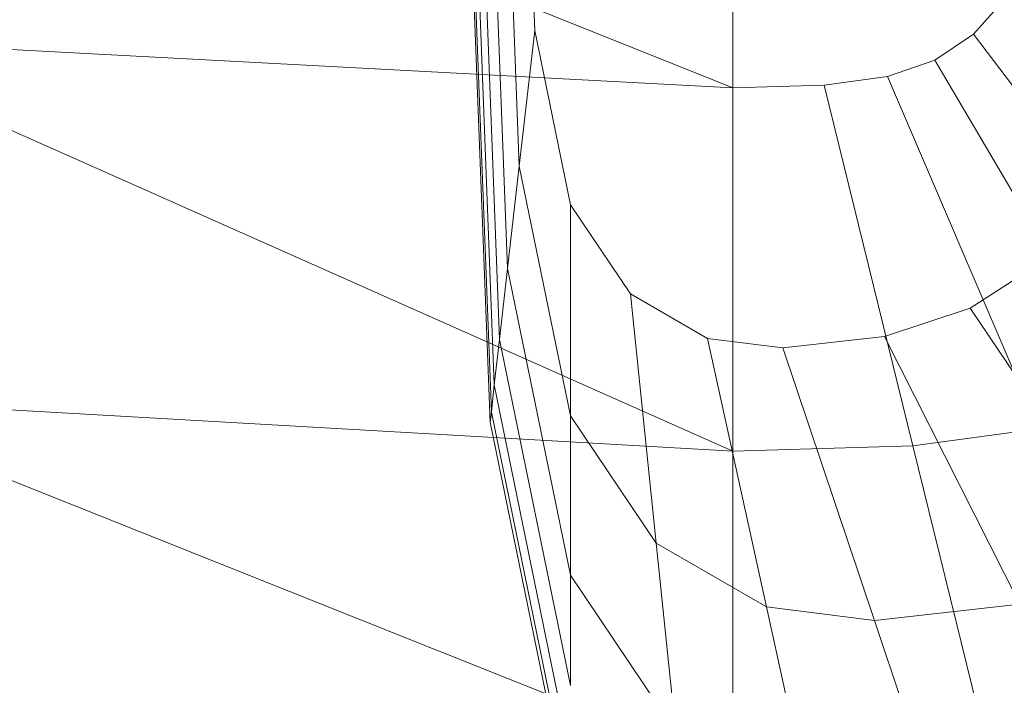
# Model space of a CAD drawing. Header units: metres. Extents: x 397.7 to 427.5, y 12.7 to 28.4.
# Tile 28 of 89: x 404.4922 to 404.6011, y 26.4295 to 26.5032. Entities that reach past the tile are written whole.
import ezdxf

# ---------------------------------------------------------------- set-up
doc = ezdxf.new("R2010")
doc.units = ezdxf.units.M
doc.layers.add('02_MOBILIARIO', color=7, linetype='Continuous', lineweight=18)
doc.layers.add('A-DETL-____-MBND', color=7, linetype='Continuous', lineweight=18)

# ---------------------------------------------------------------- blocks, each defined once
blk = doc.blocks.new('Family - Rentamans P4-153903-07_ENLLUMENAT_P4')
at = {"layer": 'A-DETL-____-MBND', "color": 253, "true_color": 0xaaaaaa}
for p, q in [((0, 0.18276), (0.10273, 0.14157)), ((0.07584, 0.10456), (0.07287, 0.18276)), ((0.07598, 0.10571), (0.07304, 0.18276)), ((0.07689, 0.11374), (0.07426, 0.18276)), ((0.07778, 0.12158), (0.07545, 0.18276)), ((0.07907, 0.13292), (0.07717, 0.18276)), ((0.08078, 0.14793), (0.07945, 0.18276)), ((0.10273, 0.18276), (0.10273, 0.14157)), ((0.07631, 0.10869), (0.074, 0.1695)), ((0.13282, 0.15143), (0.12937, 0.14751)), ((0.08078, 0.14793), (0.07907, 0.13292)), ((0.08473, 0.12861), (0.08078, 0.14793)), ((0.12937, 0.14751), (0.12509, 0.14464)), ((0.15537, 0.1131), (0.12937, 0.14751)), ((0.10273, 0.14157), (0, 0.14702)), ((0, 0.14702), (0.10273, 0.10137)), ((0.12509, 0.14464), (0.11983, 0.14281)), ((0.14692, 0.10743), (0.12509, 0.14464)), ((0.11983, 0.14281), (0.11281, 0.14187)), ((0.11983, 0.14281), (0.13653, 0.10383)), ((0.10273, 0.14157), (0.11281, 0.14187)), ((0.11281, 0.14187), (0.12264, 0.10196)), ((0.10273, 0.14157), (0.10273, 0.10137)), ((0.07907, 0.13292), (0.07778, 0.12158)), ((0.08473, 0.10527), (0.07907, 0.13292)), ((0.09137, 0.11877), (0.08473, 0.12861)), ((0.08473, 0.12861), (0.08473, 0.10527)), ((0.13667, 0.12213), (0.12897, 0.11719)), ((0.07778, 0.12158), (0.07689, 0.11374)), ((0.08473, 0.08764), (0.07778, 0.12158)), ((0.09989, 0.11385), (0.09137, 0.11877)), ((0.09137, 0.11877), (0.09423, 0.09119)), ((0.12897, 0.11719), (0.1195, 0.11406)), ((0.12897, 0.11719), (0.14804, 0.08893)), ((0.07689, 0.11374), (0.07631, 0.10869)), ((0.08473, 0.07545), (0.07689, 0.11374)), ((0.10826, 0.11279), (0.09989, 0.11385)), ((0.09989, 0.11385), (0.10642, 0.08414)), ((0.1195, 0.11406), (0.10826, 0.11279)), ((0.1195, 0.11406), (0.13449, 0.08444)), ((0.10826, 0.11279), (0.1184, 0.08263)), ((0.07631, 0.10869), (0.07598, 0.1057)), ((0.08473, 0.0676), (0.07631, 0.10869)), ((0.10273, 0.10137), (0, 0.10722)), ((0, 0.10722), (0.10273, 0.06628)), ((0.07598, 0.10571), (0.07584, 0.10456)), ((0.08473, 0.06296), (0.07598, 0.1057)), ((0.09423, 0.09119), (0.08473, 0.10527)), ((0.08473, 0.10527), (0.08473, 0.08764)), ((0.08473, 0.06117), (0.07584, 0.10456)), ((0.13653, 0.10383), (0.12264, 0.10196)), ((0.12264, 0.10196), (0.10273, 0.10137)), ((0.10273, 0.10137), (0.10273, 0.06628)), ((0.12264, 0.10196), (0.13123, 0.06713)), ((0.10642, 0.08414), (0.09423, 0.09119)), ((0.09423, 0.09119), (0.09638, 0.07036)), ((0.09638, 0.07036), (0.08473, 0.08764)), ((0.08473, 0.08764), (0.08473, 0.07545)), ((0.1184, 0.08263), (0.10642, 0.08414)), ((0.10642, 0.08414), (0.11135, 0.0617)), ((0.13449, 0.08444), (0.1184, 0.08263)), ((0.1184, 0.08263), (0.12606, 0.05985))]:
    blk.add_line(p, q, dxfattribs=at)
blk = doc.blocks.new('LONDR55-XX_ZZ-ARQ-CAA-M3D-Londres55_ifc-1-07_ENLLUMENAT_P4')
at = {"layer": '02_MOBILIARIO', "color": 253, "lineweight": 18, "true_color": 0xaaaaaa}
blk.add_blockref('Family - Rentamans P4-153903-07_ENLLUMENAT_P4', (404.46838, 26.35405), dxfattribs=at)

msp = doc.modelspace()

# ---------------------------------------------------------------- block references
at = {"lineweight": 5}
msp.add_blockref('LONDR55-XX_ZZ-ARQ-CAA-M3D-Londres55_ifc-1-07_ENLLUMENAT_P4', (0, 0), dxfattribs=at)

doc.saveas('drawing.dxf')
